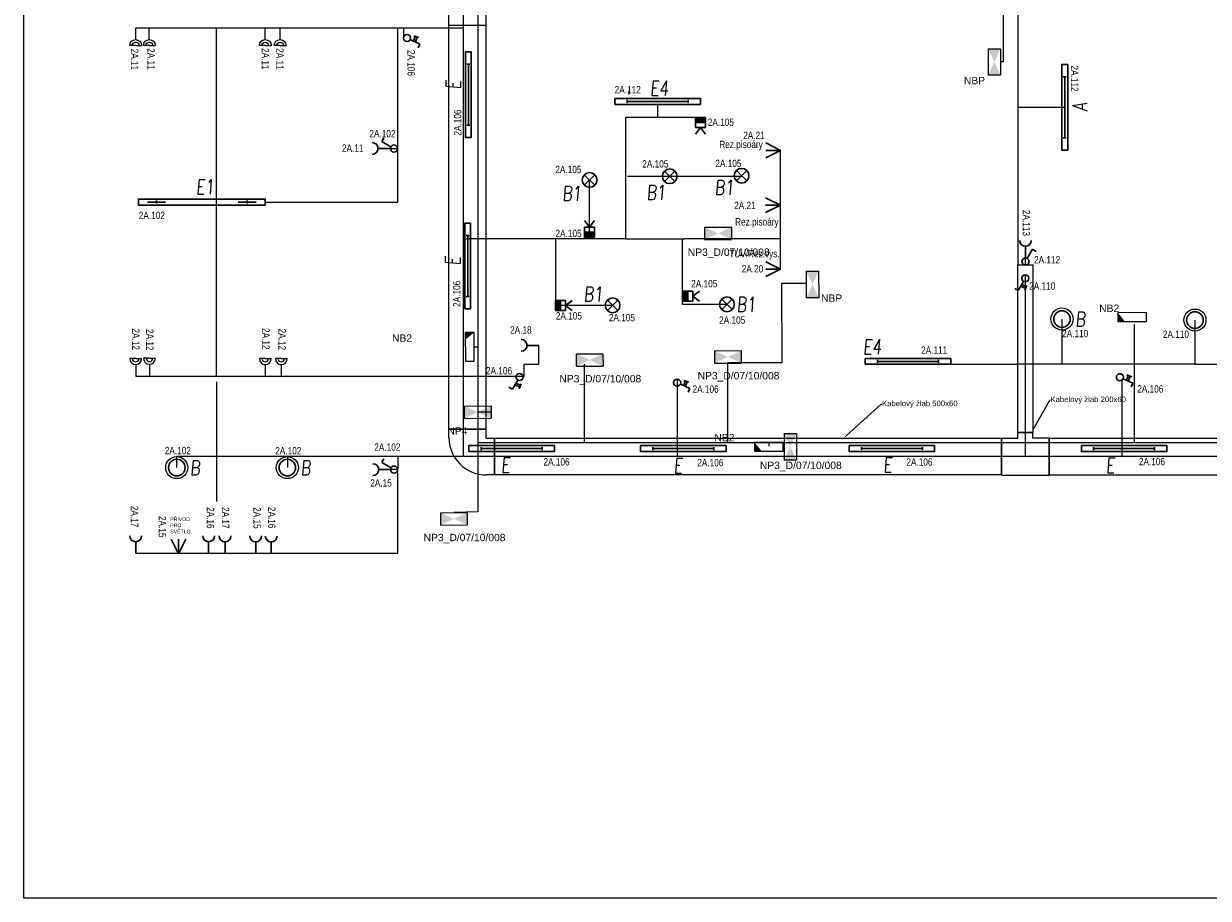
# Model space of a CAD drawing. Header units: millimetres. Extents: x 373037 to 682063, y 76092 to 274210.
# Tile 15 of 256: x 373037 to 389109, y 180192 to 192050. Entities that reach past the tile are written whole.
import ezdxf
from ezdxf import colors
from ezdxf.entities.mleader import LeaderData, LeaderLine
from ezdxf.enums import TextEntityAlignment as Align
from ezdxf.math import Vec2, Vec3

# ---------------------------------------------------------------- set-up
doc = ezdxf.new("R2010")
doc.units = ezdxf.units.MM
doc.header["$LTSCALE"] = 100
doc.layers.get('0').update_dxf_attribs({"linetype": 'CONTINUOUS'})
for name, color, linetype, lineweight in [('2DE_OBL', 97, 'CONTINUOUS', 30), ('2DE_OBL_L1', 91, 'CONTINUOUS', 30), ('CP_DETAL', 33, 'CONTINUOUS', 18), ('E_KABELOVY ŽLAB', 36, 'CONTINUOUS', 25), ('E_NOUZOVÉ+PP OSVĚTLENÍ', 60, 'CONTINUOUS', 25), ('E_SVĚTLA POPIS', 130, 'CONTINUOUS', 30), ('E_VEDENÍ SILNOPROUD', 50, 'CONTINUOUS', 25), ('E_VEDENÍ_CBS', 214, 'CONTINUOUS', 25), ('E_VYPINACE', 170, 'CONTINUOUS', 30), ('E_ZÁSUVKY POPIS', 156, 'CONTINUOUS', 30), ('E_ZÁSUVKY-DVOJITE', 7, 'CONTINUOUS', 25), ('E_ZÁSUVKY.OST.+VYVODY', 11, 'CONTINUOUS', 30), ('E_ŽLABY', 40, 'CONTINUOUS', 15), ('U1 LIGHTING', 10, 'CONTINUOUS', 35)]:
    doc.layers.add(name, color=color, linetype=linetype, lineweight=lineweight)
for name, color, linetype in [('BEZPECNOSTNE SVETLA', 80, 'CONTINUOUS'), ('E_RÁM', 253, 'CONTINUOUS'), ('GC3_MEP_E_LV_SECURITY LIGHT', 80, 'CONTINUOUS'), ('PIKTOGRAMY', 210, 'CONTINUOUS'), ('PRIPOJKA 230V', 1, 'CONTINUOUS'), ('ŽLAB', 7, 'CONTINUOUS')]:
    doc.layers.add(name, color=color, linetype=linetype)
doc.styles.add('ARIAL', font='arial.ttf')
doc.styles.add('CP_ATTR', font='ROMANS.SHX')
doc.styles.add('CS-ROMANS', font='romans.shx', dxfattribs={"width": 0.75, "oblique": 5})
doc.styles.get("Standard").update_dxf_attribs({"font": 'arial.ttf'})
doc.styles.add('V+P_01_B3_E_FP_001$0$BLOCK', font='romans.shx', dxfattribs={"width": 0.8})

# ---------------------------------------------------------------- blocks, each defined once
blk = doc.blocks.new('zasuvka_jednoducha')
at = {"color": 1, "lineweight": 30}
blk.add_line((19281, 12983), (19281, 13143), dxfattribs=at)
blk.add_arc((19281, 12903), 80, 0, 180, dxfattribs=at)
blk = doc.blocks.new('A$C3423193F')
at = {"color": 1, "linetype": 'ByBlock'}
for p, q in [((80, 240), (0, 240)), ((80, 240), (160, 240)), ((80, 160), (80, 0))]:
    blk.add_line(p, q, dxfattribs=at)
for radius in [80, 45.2]:
    blk.add_arc((80, 240), radius, 180, 0, dxfattribs=at)
blk = doc.blocks.new('*U28', base_point=(57391, -22719))
at = {"lineweight": 30, "ltscale": 0.1}
for p, q in [((57291, -22519), (57391, -22719)), ((57391, -22719), (57391, -22519)), ((57391, -22719), (57491, -22519))]:
    blk.add_line(p, q, dxfattribs=at)
blk = doc.blocks.new('pripojka 230V')
at = {"layer": 'PRIPOJKA 230V', "color": 1, "xscale": -1}
blk.add_blockref('*U28', (0, -2, -40), dxfattribs=at)
blk = doc.blocks.new('*U30')
at = {"color": 0, "linetype": 'ByBlock'}
for p, q in [((24, 249.57), (96, 374.28)), ((96, 374.28), (143.56, 346.82))]:
    blk.add_line(p, q, dxfattribs=at)
blk.add_circle((0, 208), 48, dxfattribs=at)
blk = doc.blocks.new('prepinas-svetel-jednoduchy')
at = {"layer": 'E_VYPINACE', "rotation": 89.99999999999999}
blk.add_blockref('*U30', (208, 2), dxfattribs=at)
blk = doc.blocks.new('E')
at = {"layer": 'U1 LIGHTING', "style": 'CS-ROMANS', "oblique": 5, "width": 0.75}
blk.add_text('E', height=200, dxfattribs=at).set_placement((229480, 21709))
blk = doc.blocks.new('*U24')
at = {"color": 0, "linetype": 'ByBlock'}
for p, q in [((24, 249.57), (96, 374.28)), ((96, 374.28), (143.56, 346.82))]:
    blk.add_line(p, q, dxfattribs=at)
blk.add_circle((0, 208), 48, dxfattribs=at)
blk = doc.blocks.new('tlacitko_prepinac_svetla')
at = {"layer": 'E_VYPINACE'}
for points in [[(16875, 8774), (16940, 8744)], [(16888, 8798), (16951, 8769)], [(16930, 8722), (16960, 8787)]]:
    blk.add_lwpolyline(points, dxfattribs=at)
at = {"layer": 'E_VYPINACE', "rotation": 180}
blk.add_blockref('*U24', (16937, 9090), dxfattribs=at)
blk = doc.blocks.new('*U32', base_point=(28429, 5840))
at = {"linetype": 'ByBlock'}
blk.add_hatch(color=0, dxfattribs=at).paths.add_polyline_path([(28362, 5840), (28497, 5840), (28497, 5772), (28362, 5772)])
at = {"color": 0, "linetype": 'ByBlock'}
for p, q in [((28429, 5907), (28362, 5997)), ((28429, 5907), (28497, 5997)), ((28362, 5907), (28497, 5907)), ((28362, 5772), (28362, 5907)), ((28362, 5840), (28497, 5840)), ((28497, 5907), (28497, 5772)), ((28497, 5772), (28362, 5772))]:
    blk.add_line(p, q, dxfattribs=at)
blk = doc.blocks.new('pohybove-cidlo-svetla')
at = {"layer": 'E_VYPINACE', "rotation": 180}
blk.add_blockref('*U32', (-1, 30), dxfattribs=at)
blk = doc.blocks.new('*U70')
for p, q in [((120, 260), (120, 370)), ((120, 370), (620, 370)), ((620, 370), (620, 260)), ((0, -250), (0, 250)), ((0, 250), (110, 250)), ((110, -250), (0, -250))]:
    blk.add_line(p, q)
for radius in [510, 10]:
    blk.add_arc((110, 260), radius, 270, 0)
at = {"style": 'CP_ATTR', "flags": 9}
for tag in ['NAME', 'PRODUCER', 'PRODUCT-TYPE', 'ARTICLE', 'FLOW', 'NUMBER', 'SYSTEM', 'FORM', 'SIZE', 'OTHER']:
    blk.add_attdef(tag, (0, 0), '', height=0.0001, dxfattribs=at)
blk = doc.blocks.new('*U71')
for p, q in [((0, -250), (0, 250)), ((0, 250), (10960, 250)), ((10960, 250), (10960, -250)), ((10960, -250), (0, -250))]:
    blk.add_line(p, q)
at = {"style": 'CP_ATTR', "flags": 9}
for tag in ['NAME', 'PRODUCER', 'PRODUCT-TYPE', 'ARTICLE', 'FLOW', 'NUMBER', 'SYSTEM', 'FORM', 'SIZE', 'OTHER']:
    blk.add_attdef(tag, (0, 0), '', height=0.0001, dxfattribs=at)
blk = doc.blocks.new('*U72')
for p, q in [((225, 325), (225, 325)), ((225, 325), (425, 325)), ((225, 250), (225, 325)), ((425, 325), (425, 325)), ((425, 250), (425, 325)), ((0, -250), (0, 250)), ((0, 250), (0, 250)), ((0, 250), (225, 250)), ((650, 250), (425, 250)), ((650, 250), (650, 250)), ((650, 250), (650, -250)), ((0, -250), (0, -250)), ((0, -250), (650, -250)), ((650, -250), (650, -250))]:
    blk.add_line(p, q)
at = {"style": 'CP_ATTR', "flags": 9}
for tag in ['NAME', 'PRODUCER', 'PRODUCT-TYPE', 'ARTICLE', 'FLOW', 'NUMBER', 'SYSTEM', 'FORM', 'SIZE', 'OTHER']:
    blk.add_attdef(tag, (0, 0), '', height=0.0001, dxfattribs=at)
blk = doc.blocks.new('*U73')
for p, q in [((0, -100), (0, 100)), ((0, 100), (2275, 100)), ((2275, 100), (2275, -100)), ((2275, -100), (0, -100))]:
    blk.add_line(p, q)
at = {"style": 'CP_ATTR', "flags": 9}
for tag in ['NAME', 'PRODUCER', 'PRODUCT-TYPE', 'ARTICLE', 'FLOW', 'NUMBER', 'SYSTEM', 'FORM', 'SIZE', 'OTHER']:
    blk.add_attdef(tag, (0, 0), '', height=0.0001, dxfattribs=at)
blk = doc.blocks.new('2DELLI009_CZ')
for p, q in [((-0.5, 0.1), (-0.5, -0.1)), ((-0.5, 0), (0.5, 0)), ((0.5, 0.1), (0.5, -0.1))]:
    blk.add_line(p, q)
blk.add_lwpolyline([(-0.7, 0.2), (0.7, 0.2), (0.7, -0.2), (-0.7, -0.2)], close=True)
at = {"linetype": 'ByBlock', "style": 'CP_ATTR', "flags": 9}
for tag, p in [('NAME', (-0.092, -0.018)), ('GROUP', (-0.092, -0.018)), ('NUMBER', (-0.092, -0.018)), ('PRODUCER', (-0.092, -0.018)), ('ARTICLE', (-0.092, -0.018)), ('CHARACTER', (-0.092, -0.018)), ('VOLTAGE', (-0.092, -0.019)), ('WEIGHT', (-0.092, -0.018)), ('OTHER', (-0.092, -0.018)), ('PRODUCT-TYPE', (-0.092, -0.019)), ('ORDER-NO', (-0.092, -0.019)), ('POWER', (-0.092, -0.019))]:
    blk.add_attdef(tag, text='', height=0.00005, dxfattribs=at).set_placement(p, align=Align.MIDDLE_LEFT)
blk = doc.blocks.new('*U92')
at = {"layer": 'E_NOUZOVÉ+PP OSVĚTLENÍ', "linetype": 'ByBlock'}
for p, q in [((-121, 195), (-119, -195)), ((-1, 195), (-121, 195)), ((1, -195), (-1, 195)), ((-119, -195), (1, -195))]:
    blk.add_line(p, q, dxfattribs=at)
at = {"layer": 'E_NOUZOVÉ+PP OSVĚTLENÍ'}
blk.add_solid([(-1, 195), (-121, 195), (-120, 98)], dxfattribs=at)
at = {"layer": 'E_NOUZOVÉ+PP OSVĚTLENÍ', "style": 'ARIAL'}
blk.add_attdef('BEZ.SV', (52, -54), '', height=100, dxfattribs=at)
blk = doc.blocks.new('V+P_01_B3_E_FP_001$0$E-LI-35')
at = {"layer": 'E_NOUZOVÉ+PP OSVĚTLENÍ', "linetype": 'ByBlock'}
for p, q in [((-10.88, -1.92), (10.88, -1.92)), ((-10.88, -12.08), (-10.88, -1.92)), ((10.88, -1.92), (10.88, -12.08)), ((-10.88, -12.08), (10.88, -12.08))]:
    blk.add_line(p, q, dxfattribs=at)
at = {"layer": 'E_NOUZOVÉ+PP OSVĚTLENÍ'}
blk.add_solid([(-10.88, -12.08), (-10.88, -1.92), (10.88, -1.92), (10.88, -12.08)], dxfattribs=at)
at = {"layer": 'E_NOUZOVÉ+PP OSVĚTLENÍ', "style": 'V+P_01_B3_E_FP_001$0$BLOCK', "width": 0.8, "flags": 8}
for tag, p in [('DIVERS.1', (-17.93, -2.11)), ('DIVERS.2', (-16.41, -11.97))]:
    blk.add_attdef(tag, text='', height=7.25, dxfattribs=at).set_placement(p, align=Align.RIGHT)
at = {"layer": 'E_NOUZOVÉ+PP OSVĚTLENÍ', "style": 'V+P_01_B3_E_FP_001$0$BLOCK', "width": 0.8}
for tag, p, height, flags in [('BLOCKNAME', (-6.79, -1.4), 2.54, 3), ('LEISTUNG', (13.35, -11.99), 7.25, 8)]:
    blk.add_attdef(tag, p, '', height=height, dxfattribs=dict(at, flags=flags))
blk.add_attdef('STROMKREIS', text='', height=7.25, dxfattribs=at).set_placement((-11.76, -23.81), align=Align.BOTTOM_CENTER)
blk = doc.blocks.new('*U76')
at = {"layer": 'GC3_MEP_E_LV_SECURITY LIGHT', "xscale": 16.54563019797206, "yscale": 16.54563022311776, "zscale": 16.54563022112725, "rotation": 270.2193183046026}
blk.add_blockref('V+P_01_B3_E_FP_001$0$E-LI-35', (116, 0), dxfattribs=at)
at = {"layer": 'PIKTOGRAMY', "style": 'ARIAL'}
blk.add_attdef('PIKTOGRAM', (162, -40), '', height=100, dxfattribs=at)
blk = doc.blocks.new('2DELLI018_CZ')
for p, q in [((-0.6, 0), (-0.4, 0)), ((-0.5, 0.1), (-0.5, -0.1)), ((0.4, 0), (0.6, 0)), ((0.5, 0.1), (0.5, -0.1))]:
    blk.add_line(p, q)
blk.add_lwpolyline([(-0.7, 0.2), (0.7, 0.2), (0.7, -0.2), (-0.7, -0.2)], close=True)
at = {"linetype": 'ByBlock', "style": 'CP_ATTR', "flags": 9}
for tag, p in [('NAME', (-0.092, -0.018)), ('GROUP', (-0.092, -0.018)), ('NUMBER', (-0.092, -0.018)), ('PRODUCER', (-0.092, -0.018)), ('ARTICLE', (-0.092, -0.018)), ('CHARACTER', (-0.092, -0.018)), ('VOLTAGE', (-0.092, -0.019)), ('WEIGHT', (-0.092, -0.018)), ('OTHER', (-0.092, -0.018)), ('PRODUCT-TYPE', (-0.092, -0.019)), ('ORDER-NO', (-0.092, -0.019)), ('POWER', (-0.092, -0.019))]:
    blk.add_attdef(tag, text='', height=0.00005, dxfattribs=at).set_placement(p, align=Align.MIDDLE_LEFT)
blk = doc.blocks.new('E1')
at = {"layer": 'U1 LIGHTING', "style": 'CS-ROMANS', "oblique": 5, "width": 0.75}
blk.add_text('E1', height=200, dxfattribs=at).set_placement((229480, 21709))
blk = doc.blocks.new('2DELPH010_CZ')
blk.add_ellipse((0, 0), major_axis=(-0.053, 0.053), ratio=1, start_param=3.926991, end_param=10.210176)
at = {"layer": 'CP_DETAL'}
blk.add_ellipse((0, 0), major_axis=(-0.0707, 0.0707), ratio=1, start_param=3.926991, end_param=10.210176, dxfattribs=at)
at = {"linetype": 'ByBlock', "style": 'CP_ATTR', "flags": 9}
for tag in ['NAME', 'GROUP', 'NUMBER', 'PRODUCER', 'ARTICLE', 'PRODUCT-TYPE', 'ORDER-NO', 'CHARACTER', 'POWER', 'VOLTAGE', 'WEIGHT', 'OTHER']:
    blk.add_attdef(tag, text='', height=0.00000005, dxfattribs=at).set_placement((0, 0), align=Align.MIDDLE_LEFT)
blk = doc.blocks.new('B')
at = {"layer": 'U1 LIGHTING', "style": 'CS-ROMANS', "oblique": 5, "width": 0.75}
blk.add_text('B', height=200, dxfattribs=at).set_placement((229480, 21709))
blk = doc.blocks.new('*U77')
for p, q in [((0, -250), (0, 250)), ((0, 250), (6877, 250)), ((6877, 250), (6877, -250)), ((6877, -250), (0, -250))]:
    blk.add_line(p, q)
at = {"style": 'CP_ATTR', "flags": 9}
for tag in ['NAME', 'PRODUCER', 'PRODUCT-TYPE', 'ARTICLE', 'FLOW', 'NUMBER', 'SYSTEM', 'FORM', 'SIZE', 'OTHER']:
    blk.add_attdef(tag, (0, 0), '', height=0.0001, dxfattribs=at)
blk = doc.blocks.new('E4')
at = {"layer": 'U1 LIGHTING', "style": 'CS-ROMANS', "oblique": 5, "width": 0.75}
blk.add_text('E4', height=200, dxfattribs=at).set_placement((229480, 21709))
blk = doc.blocks.new('2DELLI_01_CZ')
for p, q in [((-0.354, 0.354), (0.354, -0.354)), ((-0.354, -0.354), (0.354, 0.354))]:
    blk.add_line(p, q)
blk.add_circle((0, 0), 0.5)
at = {"linetype": 'ByBlock', "style": 'CP_ATTR', "flags": 9}
for tag, p in [('NAME', (-0.092, -0.018)), ('GROUP', (-0.092, -0.018)), ('NUMBER', (-0.092, -0.018)), ('PRODUCER', (-0.092, -0.018)), ('ARTICLE', (-0.092, -0.018)), ('CHARACTER', (-0.092, -0.018)), ('VOLTAGE', (-0.092, -0.019)), ('WEIGHT', (-0.092, -0.018)), ('OTHER', (-0.092, -0.018)), ('PRODUCT-TYPE', (-0.092, -0.019)), ('ORDER-NO', (-0.092, -0.019)), ('POWER', (-0.092, -0.019))]:
    blk.add_attdef(tag, text='', height=0.00005, dxfattribs=at).set_placement(p, align=Align.MIDDLE_LEFT)
blk = doc.blocks.new('B1')
at = {"layer": 'U1 LIGHTING', "style": 'CS-ROMANS', "oblique": 5, "width": 0.75}
blk.add_text('B1', height=200, dxfattribs=at).set_placement((229480, 21709))
blk = doc.blocks.new('*U80')
for p, q in [((0, -250), (0, 250)), ((0, 250), (11475, 250)), ((11475, 250), (11475, -250)), ((11475, -250), (0, -250))]:
    blk.add_line(p, q)
at = {"linetype": 'ByBlock', "style": 'CP_ATTR', "flags": 9}
for tag in ['NAME', 'PRODUCER', 'PRODUCT-TYPE', 'ARTICLE', 'FLOW', 'NUMBER', 'SYSTEM', 'FORM', 'SIZE', 'OTHER']:
    blk.add_attdef(tag, (0, 0), '', height=0.0001, dxfattribs=at)
blk = doc.blocks.new('*U89')
at = {"layer": 'E_NOUZOVÉ+PP OSVĚTLENÍ', "linetype": 'ByBlock'}
for p, q in [((135, 59), (-255, 61)), ((-255, 61), (-255, -59)), ((135, -61), (135, 59)), ((-255, -59), (135, -61))]:
    blk.add_line(p, q, dxfattribs=at)
at = {"layer": 'E_NOUZOVÉ+PP OSVĚTLENÍ'}
blk.add_solid([(-255, 61), (-255, -59), (-158, -60)], dxfattribs=at)
at = {"layer": 'E_NOUZOVÉ+PP OSVĚTLENÍ', "style": 'ARIAL'}
blk.add_attdef('BEZ.SV', (52, -54), '', height=100, dxfattribs=at)
blk = doc.blocks.new('*U235')
at = {"layer": 'GC3_MEP_E_LV_SECURITY LIGHT', "xscale": 16.54563019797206, "yscale": 16.54563022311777, "zscale": 16.54563022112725, "rotation": 0.3495571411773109}
blk.add_blockref('V+P_01_B3_E_FP_001$0$E-LI-35', (-1, 116), dxfattribs=at)
at = {"layer": 'PIKTOGRAMY', "style": 'ARIAL'}
blk.add_attdef('PIKTOGRAM', (162, -40), '', height=100, dxfattribs=at)
blk = doc.blocks.new('*U236')
at = {"layer": 'GC3_MEP_E_LV_SECURITY LIGHT', "xscale": 16.54563019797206, "yscale": 16.54563022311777, "zscale": 16.54563022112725, "rotation": 270.234210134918}
blk.add_blockref('V+P_01_B3_E_FP_001$0$E-LI-35', (116, 0), dxfattribs=at)
at = {"layer": 'PIKTOGRAMY', "style": 'ARIAL'}
blk.add_attdef('PIKTOGRAM', (162, -40), '', height=100, dxfattribs=at)
blk = doc.blocks.new('A')
at = {"layer": 'U1 LIGHTING', "style": 'CS-ROMANS', "oblique": 5, "width": 0.75}
blk.add_text('A', height=200, dxfattribs=at).set_placement((229480, 21709))

msp = doc.modelspace()

# ---------------------------------------------------------------- linework, layer by layer
for p, q in [((375647, 191995), (375647, 187270)), ((375651, 187195), (375651, 185570))]:
    msp.add_line(p, q)
at = {"layer": 'E_RÁM', "color": 252, "true_color": 0x939598}
msp.add_lwpolyline([(399617, 180192), (373037, 180192), (373037, 203872), (399617, 203872)], close=True, dxfattribs=at)
at = {"layer": 'E_VEDENÍ SILNOPROUD'}
for p, q in [((379001, 197980), (379001, 186183)), ((386527, 194622), (386527, 190916)), ((374556, 191995), (379001, 191995)), ((378114, 190094), (378114, 191995)), ((378189, 191995), (378189, 191856)), ((381252, 191092), (381252, 191142)), ((381638, 190957), (381638, 190782)), ((387161, 190916), (386527, 190916)), ((386527, 190916), (386527, 188782)), ((382219, 190779), (381202, 190779)), ((381202, 190779), (381202, 189132)), ((378006, 190359), (378114, 190359)), ((383302, 190333, -40), (383302, 188725, -40)), ((378114, 190262), (378114, 190265)), ((378114, 189632), (378114, 190196)), ((381227, 189982), (382784, 189982)), ((381802, 189982), (382220, 189982)), ((380714, 189157), (380714, 189932)), ((376314, 189632), (378114, 189632)), ((381202, 189132), (379001, 189132)), ((380252, 189132), (380252, 188231)), ((380714, 189157), (380714, 189132)), ((381202, 189132), (382002, 189132)), ((381977, 188245), (381977, 189132)), ((383302, 189132, -40), (382002, 189132)), ((386627, 188782), (386628, 188873)), ((386527, 188782), (386627, 188782)), ((386627, 186190), (386627, 188632)), ((380252, 188232), (381027, 188232)), ((382578, 188245), (381977, 188245)), ((387124, 188046), (387121, 187432)), ((388927, 188032), (388927, 187432)), ((380027, 187432), (380027, 187689)), ((379827, 187270), (379827, 187432)), ((379827, 187432), (380027, 187432)), ((385615, 187432), (386527, 187432)), ((388927, 187432), (386527, 187432)), ((388927, 187432), (389977, 187432)), ((374556, 187270), (379776, 187270)), ((379776, 187270), (379827, 187270)), ((381902, 187232), (381903, 186187)), ((387936, 187235), (387937, 186190)), ((375114, 186032), (375114, 186185)), ((375114, 186185), (398427, 186185)), ((376614, 186185), (376614, 186032)), ((378114, 186185), (378114, 186005)), ((375114, 186032), (375114, 186032)), ((375114, 186032), (375114, 186032)), ((375114, 186032), (375114, 186032)), ((375114, 186032), (375114, 186032)), ((378114, 186005), (378014, 186005)), ((378114, 184870), (378114, 186005)), ((374556, 184870), (378114, 184870))]:
    msp.add_line(p, q, dxfattribs=at)
at = {"layer": 'E_VEDENÍ_CBS'}
for p, q in [((379199, 197757), (379199, 186374)), ((386327, 195197), (386327, 191534)), ((386327, 191534), (386290, 191534)), ((383323, 188532), (383654, 188533)), ((383327, 187457), (383323, 188532)), ((388104, 187972), (388104, 186374)), ((379149, 187668), (379199, 187668)), ((380641, 187432), (380641, 186374)), ((382586, 187457), (383327, 187457)), ((382586, 187457), (382586, 186374)), ((379380, 186785), (379199, 186785)), ((379199, 186374), (391707, 186374)), ((379199, 186374), (379199, 185432)), ((383150, 186322), (383150, 186374)), ((379199, 185432), (378875, 185421))]:
    msp.add_line(p, q, dxfattribs=at)
at = {"layer": 'E_ŽLABY'}
msp.add_line((378805, 192032), (379305, 192032), dxfattribs=at)

# ---------------------------------------------------------------- block references
msp.add_blockref('E1', (145892, 168030))
at = {"layer": '2DE_OBL'}
for name, p, xscale, yscale, zscale in [('2DELLI_01_CZ', (380714, 189932), 200, 200, 100), ('2DELLI_01_CZ', (381802, 189982), 200, 200, 100), ('2DELLI_01_CZ', (382777, 189989), 200, 200, 100), ('2DELLI_01_CZ', (381027, 188232), 200, 200, 100), ('2DELLI_01_CZ', (382578, 188245), 200, 200, 100), ('2DELPH010_CZ', (387124, 188046), 1500, 1500, 252.5252525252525), ('2DELPH010_CZ', (388927, 188032), 1500, 1500, 252.5252525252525), ('2DELPH010_CZ', (375114, 186032), 1500, 1500, 252.5252525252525), ('2DELPH010_CZ', (376614, 186032), 1500, 1500, 252.5252525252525)]:
    msp.add_blockref(name, p, dxfattribs=dict(at, xscale=xscale, yscale=yscale, zscale=zscale))
at = {"layer": '2DE_OBL', "xscale": 1228.571428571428, "yscale": 200, "zscale": 1000, "rotation": 180}
msp.add_blockref('2DELLI018_CZ', (375454, 189632), dxfattribs=at)
at = {"layer": '2DE_OBL_L1', "xscale": 828.5714285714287, "yscale": 200, "zscale": 1000, "rotation": 90}
for p in [(379070, 191089), (387161, 190916), (379061, 188766)]:
    msp.add_blockref('2DELLI009_CZ', p, dxfattribs=at)
at = {"layer": '2DE_OBL_L1', "xscale": 828.5714285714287, "yscale": 200, "zscale": 1000}
for p in [(381638, 190997), (385035, 187472), (379657, 186290), (381986, 186290), (384816, 186291), (387967, 186290)]:
    msp.add_blockref('2DELLI009_CZ', p, dxfattribs=at)
at = {"layer": 'E_NOUZOVÉ+PP OSVĚTLENÍ'}
ref = msp.add_blockref('*U76', (386206, 191532), dxfattribs=at)
ref.add_attrib('PIKTOGRAM', 'NBP', (385793, 191229), dxfattribs={"height": 100, "style": 'ARIAL'})
ref = msp.add_blockref('*U235', (382459, 189207), dxfattribs=at)
ref.add_attrib('PIKTOGRAM', 'NP3_D/07/10/008', (382047, 188903), dxfattribs={"height": 100, "style": 'ARIAL'})
ref = msp.add_blockref('*U76', (383738, 188515), dxfattribs=at)
ref.add_attrib('PIKTOGRAM', 'NBP', (383855, 188280), dxfattribs={"height": 100, "style": 'ARIAL'})
ref = msp.add_blockref('*U89', (388137, 188072), dxfattribs=at)
ref.add_attrib('BEZ.SV', 'NB2', (387629, 188142), dxfattribs={"height": 100, "style": 'ARIAL'})
ref = msp.add_blockref('*U92', (379149, 187668), dxfattribs=at)
ref.add_attrib('BEZ.SV', 'NB2', (378034, 187738), dxfattribs={"layer": 'BEZPECNOSTNE SVETLA', "height": 100, "style": 'ARIAL'})
ref = msp.add_blockref('*U235', (380717, 187491), dxfattribs=at)
ref.add_attrib('PIKTOGRAM', 'NP3_D/07/10/008', (380305, 187187), dxfattribs={"height": 100, "style": 'ARIAL'})
ref = msp.add_blockref('*U235', (382593, 187532), dxfattribs=at)
ref.add_attrib('PIKTOGRAM', 'NP3_D/07/10/008', (382180, 187228), dxfattribs={"height": 100, "style": 'ARIAL'})
ref = msp.add_blockref('*U235', (379198, 186783), dxfattribs=at)
ref.add_attrib('PIKTOGRAM', 'NP4', (378785, 186479), dxfattribs={"height": 100, "style": 'ARIAL'})
ref = msp.add_blockref('*U89', (383208, 186314), dxfattribs=at)
ref.add_attrib('BEZ.SV', 'NB2', (382408, 186388), dxfattribs={"height": 100, "style": 'ARIAL'})
ref = msp.add_blockref('*U236', (383438, 186315), dxfattribs=at)
ref.add_attrib('PIKTOGRAM', 'NP3_D/07/10/008', (383025, 186012), dxfattribs={"height": 100, "style": 'ARIAL'})
ref = msp.add_blockref('*U235', (378875, 185337), dxfattribs=at)
ref.add_attrib('PIKTOGRAM', 'NP3_D/07/10/008', (378463, 185034), dxfattribs={"height": 100, "style": 'ARIAL'})
at = {"layer": 'E_VEDENÍ_CBS', "rotation": 90}
msp.add_blockref('A', (409176, -38616), dxfattribs=at)
at = {"layer": 'E_ZÁSUVKY-DVOJITE', "xscale": -1, "rotation": 180}
for p in [(374476, 191995), (374661, 191995), (376234, 191995), (376436, 191995)]:
    msp.add_blockref('A$C3423193F', p, dxfattribs=at)
at = {"layer": 'E_ZÁSUVKY-DVOJITE'}
for p in [(374476, 187270), (374663, 187274), (376234, 187270), (376451, 187270)]:
    msp.add_blockref('A$C3423193F', p, dxfattribs=at)
at = {"layer": 'E_ZÁSUVKY.OST.+VYVODY', "color": 1}
for name, p, rotation in [('tlacitko_prepinac_svetla', (388562, 175758), 94.99999999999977), ('zasuvka_jednoducha', (364862, 209640), 270), ('zasuvka_jednoducha', (405909, 202015), 180), ('zasuvka_jednoducha', (366883, 206970), 270), ('tlacitko_prepinac_svetla', (392227, 171085), 94.99999999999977), ('tlacitko_prepinac_svetla', (398234, 171159), 94.99999999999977), ('zasuvka_jednoducha', (364871, 205286), 270), ('zasuvka_jednoducha', (393837, 198009), 180), ('zasuvka_jednoducha', (394827, 198009), 180), ('zasuvka_jednoducha', (395049, 198008), 180), ('zasuvka_jednoducha', (395465, 198008), 180), ('zasuvka_jednoducha', (395676, 198007), 180)]:
    msp.add_blockref(name, p, dxfattribs=dict(at, rotation=rotation))
at = {"layer": 'E_ZÁSUVKY.OST.+VYVODY', "rotation": 89.99999999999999}
for p in [(383304, 190333), (383301, 189591), (383302, 188724)]:
    msp.add_blockref('pripojka 230V', p, dxfattribs=at)
at = {"layer": 'E_ZÁSUVKY.OST.+VYVODY', "color": 1}
for p in [(369689, 179716), (362827, 178379)]:
    msp.add_blockref('tlacitko_prepinac_svetla', p, dxfattribs=at)
at = {"layer": 'E_ZÁSUVKY.OST.+VYVODY'}
msp.add_blockref('pripojka 230V', (375137, 184865), dxfattribs=at)
at = {"layer": 'E_ŽLABY'}
for name, p, rotation in [('*U71', (379055, 197512), 270), ('*U73', (386627, 186506), 90)]:
    msp.add_blockref(name, p, dxfattribs=dict(at, rotation=rotation))
for name, p in [('E4', (152054, 169366)), ('B1', (150862, 167938)), ('B1', (152006, 167952)), ('B1', (152931, 168022)), ('B1', (151153, 166576)), ('B1', (153228, 166436)), ('B', (157824, 166234)), ('E4', (154944, 165860)), ('*U77', (379425, 186182)), ('*U80', (386952, 186181)), ('B', (145814, 164220)), ('B', (147314, 164220))]:
    msp.add_blockref(name, p, dxfattribs=at)
at = {"layer": 'E_ŽLABY', "zscale": 50, "rotation": 270}
msp.add_blockref('*U70', (379055, 186552), dxfattribs=at)
at = {"layer": 'E_ŽLABY', "zscale": 50}
msp.add_blockref('*U72', (386302, 186181), dxfattribs=at)
at = {"layer": 'U1 LIGHTING', "rotation": 90}
for p in [(400676, -38321), (400670, -40708)]:
    msp.add_blockref('E', p, dxfattribs=at)
at = {"layer": 'U1 LIGHTING'}
for p in [(150034, 164258), (152374, 164249), (155217, 164262), (158238, 164253)]:
    msp.add_blockref('E', p, dxfattribs=at)
at = {"layer": 'ŽLAB'}
for name, p in [('pohybove-cidlo-svetla', (382220, 190681)), ('prepinas-svetel-jednoduchy', (378061, 190356)), ('prepinas-svetel-jednoduchy', (378062, 186003))]:
    msp.add_blockref(name, p, dxfattribs=at)
for name, p, rotation in [('pohybove-cidlo-svetla', (380713, 189255), 180), ('prepinas-svetel-jednoduchy', (386626, 188825), 270), ('pohybove-cidlo-svetla', (382077, 188357), 89.99999999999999), ('pohybove-cidlo-svetla', (380349, 188232), 89.99999999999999)]:
    msp.add_blockref(name, p, dxfattribs=dict(at, rotation=rotation))

# ---------------------------------------------------------------- texts
at = {"layer": 'E_SVĚTLA POPIS', "width": 0.8}
for s, rotation, p in [('2A.106', 270, (378244, 191696)), ('2A.112', 270, (387246, 191484)), ('2A.106', 90, (378974, 190533)), ('2A.106', 90, (378961, 188211))]:
    msp.add_text(s, height=100, rotation=rotation, dxfattribs=at).set_placement(p)
for s, p in [('2A.112', (381055, 191106)), ('2A.105', (382318, 190664)), ('2A.102', (377727, 190510)), ('2A.105', (381430, 190100)), ('2A.105', (382421, 190106)), ('2A.105', (380250, 190024)), ('2A.102', (374598, 189402)), ('2A.105', (380252, 189157)), ('2A.112', (386745, 188800)), ('2A.105', (382093, 188476)), ('2A.110', (386679, 188444)), ('2A.105', (380256, 188039)), ('2A.105', (380976, 188016)), ('2A.105', (382472, 187983)), ('2A.110', (387126, 187799)), ('2A.110', (388493, 187790)), ('2A.111', (385213, 187575)), ('2A.106', (379309, 187295)), ('2A.106', (382111, 187046)), ('2A.106', (388145, 187049)), ('2A.102', (374951, 186213)), ('2A.102', (376450, 186210)), ('2A.102', (377794, 186260)), ('2A.106', (380089, 186060)), ('2A.106', (382176, 186049)), ('2A.106', (385013, 186058)), ('2A.106', (388167, 186064))]:
    msp.add_text(s, height=100, dxfattribs=at).set_placement(p)
at = {"layer": 'E_ZÁSUVKY POPIS', "width": 0.8}
for s, p in [('2A.11', (374492, 191713)), ('2A.11', (374715, 191719)), ('2A.11', (376266, 191721)), ('2A.11', (376463, 191719)), ('2A.113', (386591, 189526)), ('2A.12', (374508, 187919)), ('2A.12', (374698, 187911)), ('2A.12', (376274, 187924)), ('2A.12', (376493, 187917)), ('2A.17', (374490, 185514)), ('2A.16', (375521, 185497)), ('2A.17', (375726, 185497)), ('2A.15', (376154, 185496)), ('2A.16', (376353, 185499)), ('2A.15', (374869, 185376))]:
    msp.add_text(s, height=100, rotation=270, dxfattribs=at).set_placement(p)
for s, p in [('Rez.pisoáry', (382474, 190364)), ('2A.21', (382799, 190487)), ('2A.11', (377355, 190314)), ('2A.21', (382676, 189536)), ('Rez.pisoáry', (382689, 189314)), ('TUV/Rez.vys.', (382610, 188882)), ('2A.20', (382779, 188678)), ('2A.18', (379636, 187848)), ('2A.15', (377739, 185774))]:
    msp.add_text(s, height=100, dxfattribs=at).set_placement(p)
at = {"layer": 'E_ZÁSUVKY POPIS', "insert": (375025, 185357), "char_height": 50, "attachment_point": 1}
msp.add_mtext_dynamic_manual_height_columns('PŘÍVOD PRO SVĚTLO', width=210, gutter_width=12.5, heights=[0], dxfattribs=at)

# ---------------------------------------------------------------- leaders
at = {"layer": 'E_KABELOVY ŽLAB'}
ml = msp.add_multileader_mtext('Standard', dxfattribs=at)
ml.set_content('Kabelový žlab 500x60', color=256, style='ARIAL')
ml.set_leader_properties()
ml.build(insert=Vec2(0, 0))
ml.multileader.update_dxf_attribs({"arrow_head_size": 50})
ctx = ml.context
ctx.base_point, ctx.char_height, ctx.arrow_head_size, ctx.plane_origin = Vec3(384680, 186891), 75, 50, Vec3(384153, 186424)
notes = []
notes.append((ctx, [(0, (1, 1, 0), (384672, 186891), (1, 0), 8, [(0, [(384165, 186434)], 0, [])])]))
ctx.mtext.insert, ctx.mtext.flow_direction = Vec3(384682, 186940), 5
ml = msp.add_multileader_mtext('Standard', dxfattribs=at)
ml.set_content('Kabelový žlab 200x60', color=256, style='ARIAL')
ml.set_leader_properties()
ml.build(insert=Vec2(0, 0))
ml.multileader.update_dxf_attribs({"arrow_head_size": 50})
ctx = ml.context
ctx.base_point, ctx.char_height, ctx.arrow_head_size, ctx.plane_origin = Vec3(386965, 186946), 75, 50, Vec3(386709, 186517)
notes.append((ctx, [(0, (1, 1, 0), (386957, 186946), (1, 0), 8, [(0, [(386721, 186526)], 0, [])])]))
ctx.mtext.insert, ctx.mtext.flow_direction = Vec3(386967, 186995), 5
for ctx, leaders in notes:
    for number, flags, end, landing, length, lines in leaders:
        leader = LeaderData()
        leader.index, (leader.has_last_leader_line, leader.has_dogleg_vector, leader.attachment_direction) = number, flags
        leader.last_leader_point, leader.dogleg_vector, leader.dogleg_length = Vec3(end), Vec3(landing), length
        for number, points, colour, breaks in lines:
            line = LeaderLine()
            line.index, line.vertices, line.color, line.breaks = number, Vec3.list(points), colors.encode_raw_color(colour), breaks
            leader.lines.append(line)
        ctx.leaders.append(leader)

doc.saveas('drawing.dxf')
